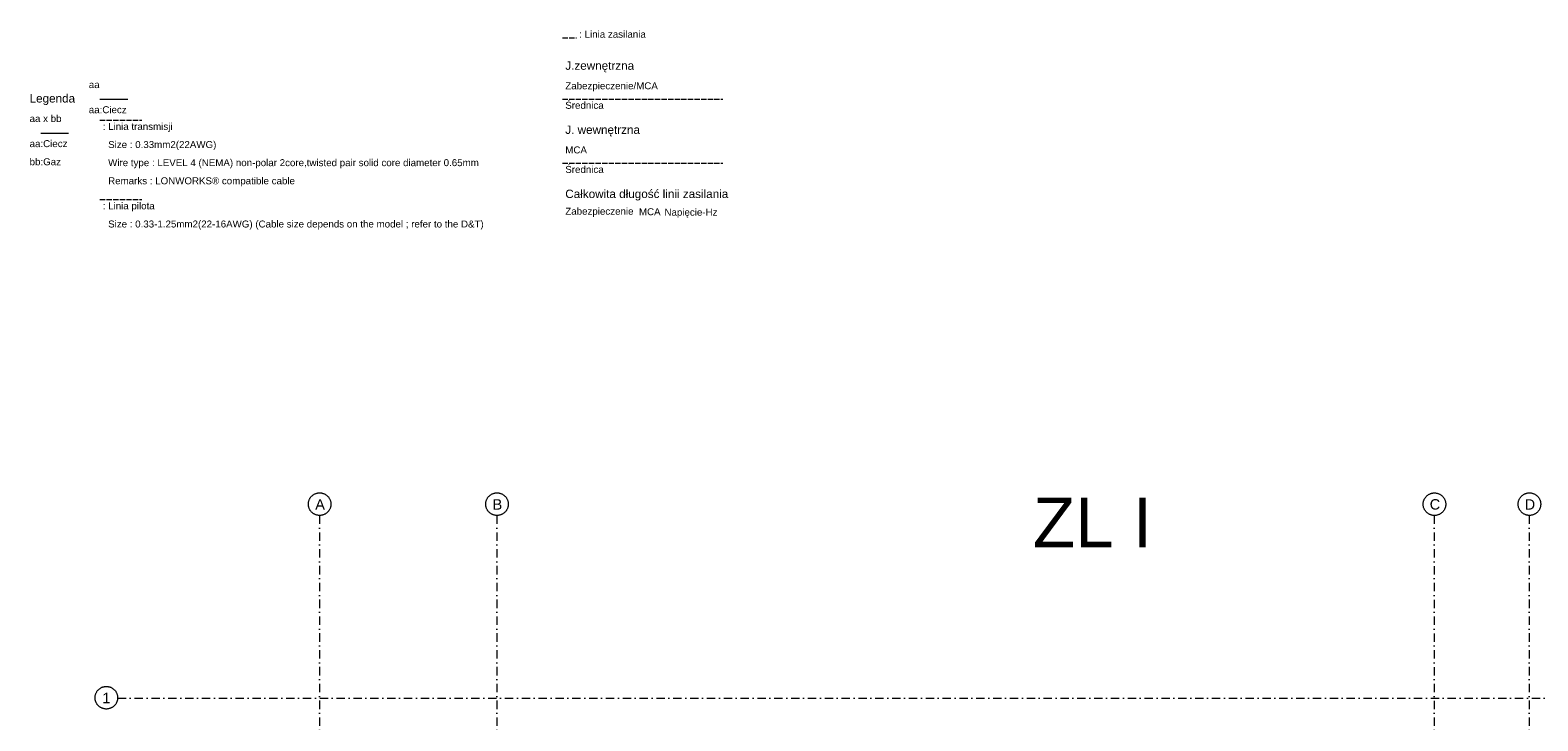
# Model space of a CAD drawing. Header units: centimetres. Extents: x -122 to 72759, y 3298 to 43172.
# Tile 91 of 243: x 34277 to 36561, y 12532 to 13578. Entities that reach past the tile are written whole.
import ezdxf

# ---------------------------------------------------------------- set-up
doc = ezdxf.new("R2010")
doc.units = ezdxf.units.CM
doc.header["$MEASUREMENT"] = 0
doc.linetypes.add('_DASH', pattern=[10, 8, -2])
doc.linetypes.add('DASHDOT', pattern=[25.4, 12.7, -6.35, 0, -6.35])
doc.layers.get('0').update_dxf_attribs({"lineweight": 5})
for name, color, linetype, lineweight in [('0-OSIE', 7, 'DASHDOT', 5), ('wymiarowanie', 7, 'Continuous', 5), ('ZZZ_Xref', 7, 'Continuous', 5)]:
    doc.layers.add(name, color=color, linetype=linetype, lineweight=lineweight)
doc.styles.get("Standard").update_dxf_attribs({"font": 'ARIAL.TTF'})

# ---------------------------------------------------------------- blocks, each defined once
blk = doc.blocks.new('G$CA1DC9C89')
at = {"layer": '0-OSIE', "lineweight": 5}
for points in [[(69.2, 2227.7), (69.2, -10.4)], [(337.9, 2227.7), (337.9, -10.4)], [(1758, 2227.6), (1758, 1042.9)], [(1902, 2227.7), (1902, -10.4)], [(-236.3, 1951.1), (4272.1, 1951.1)]]:
    blk.add_lwpolyline(points, dxfattribs=at)
at = {"layer": '0-OSIE', "lineweight": 5, "ltscale": 40}
for centre in [(69.6, 2244.9), (338.3, 2244.9), (1758.4, 2244.8), (1902.3, 2244.9), (-253.5, 1951.6)]:
    blk.add_circle(centre, 17.1, dxfattribs=at)
at = {"layer": '0-OSIE', "lineweight": 5, "ltscale": 40, "char_height": 15.75, "attachment_point": 7, "rotation": 0}
for s, insert in [('\\pxqc;A', (51.1, 2236.6)), ('\\pxqc;B', (319.8, 2236.6)), ('\\pxqc;C', (1740, 2236.5)), ('\\pxqc;D', (1883.9, 2236.6)), ('\\pxqc;1', (-272.7, 1943.3))]:
    blk.add_mtext_dynamic_manual_height_columns(s, width=38.333, gutter_width=12.5, heights=[17.6], dxfattribs=dict(at, insert=insert))
at = {"layer": 'wymiarowanie', "lineweight": 5, "ltscale": 0.5, "insert": (1240.4, 2217.2), "char_height": 75, "attachment_point": 5, "rotation": 359.9991, "bg_fill": 3, "box_fill_scale": 1.1, "bg_fill_color": 256, "bg_fill_true_color": 13158600, "bg_fill_transparency": 0}
blk.add_mtext('\\A1;ZL I', dxfattribs=at)

msp = doc.modelspace()

# ---------------------------------------------------------------- block references
at = {"layer": 'ZZZ_Xref'}
msp.add_blockref('G$CA1DC9C89', (34646.15529, 10615.38849), dxfattribs=at)

# ---------------------------------------------------------------- next in the draw order: linework, layer by layer
at = {"color": 1, "linetype": '_DASH'}
for p, q in [((35083.67799, 13567.0088), (35104.79738, 13567.0088)), ((35083.67799, 13474.08345), (35326.55105, 13474.08345)), ((35083.67799, 13376.93422), (35326.55105, 13376.93422))]:
    msp.add_line(p, q, dxfattribs=at)
at = {"color": 5}
for p, q in [((34382.9495, 13473.77256), (34425.18829, 13473.77256)), ((34293.27644, 13422.35358), (34335.51523, 13422.35358))]:
    msp.add_line(p, q, dxfattribs=at)
at = {"color": 3, "linetype": '_DASH'}
msp.add_line((34382.9495, 13442.09347), (34446.30769, 13442.09347), dxfattribs=at)
at = {"color": 5, "linetype": '_DASH'}
msp.add_line((34382.9495, 13321.7129), (34446.30769, 13321.7129), dxfattribs=at)

# ---------------------------------------------------------------- next in the draw order: texts
at = {"color": 7, "attachment_point": 1}
for s, insert, char_height in [('{\\fArial|i0|b0;: Linia zasilania}', (35109.02126, 13577.56849), 10.5596986), ('{\\fArial|i0|b0;J.zewnętrzna}', (35087.90187, 13531.10582), 12.6716383), ('{\\fArial|i0|b0;aa}', (34366.05398, 13501.22778), 10.5596986), ('{\\fArial|i0|b0;Zabezpieczenie/MCA}', (35087.90187, 13499.42673), 10.5596986), ('{\\fArial|i0|b0;Legenda}', (34276.38092, 13481.4879), 12.6716383), ('{\\fArial|i0|b0;aa:Ciecz}', (34366.05398, 13463.21287), 10.5596986), ('{\\fArial|i0|b0;Średnica}', (35087.90187, 13469.85957), 10.5596986), ('{\\fArial|i0|b0;aa x bb}', (34276.38092, 13449.8088), 10.5596986), ('{\\fArial|i0|b0;: Linia transmisji}', (34387.17338, 13437.86959), 10.5596986), ('{\\fArial|i0|b0;J. wewnętrzna}', (35087.90187, 13433.95659), 12.6716383), ('{\\fArial|i0|b0;aa:Ciecz}', (34276.38092, 13411.79388), 10.5596986), ('{\\fArial|i0|b0;  Size : 0.33mm2(22AWG)}', (34387.17338, 13410.41437), 10.5596986), ('{\\fArial|i0|b0;bb:Gaz}', (34276.38092, 13384.33867), 10.5596986), ('{\\fArial|i0|b0;  Wire type : LEVEL 4 (NEMA) non-polar 2core,twisted pair solid core diameter 0.65mm}', (34387.17338, 13382.95916), 10.5596986), ('{\\fArial|i0|b0;MCA}', (35087.90187, 13402.2775), 10.5596986), ('{\\fArial|i0|b0;Średnica}', (35087.90187, 13372.71034), 10.5596986), ('{\\fArial|i0|b0;  Remarks : LONWORKS® compatible cable}', (34387.17338, 13355.50394), 10.5596986), ('{\\fArial|i0|b0;Całkowita długość linii zasilania}', (35087.90187, 13336.80737), 12.6716383), ('{\\fArial|i0|b0;: Linia pilota}', (34387.17338, 13317.48902), 10.5596986), ('{\\fArial|i0|b0;Zabezpieczenie}', (35087.90187, 13309.35215), 10.5596986), ('{\\fArial|i0|b0;MCA}', (35199.45489, 13308.61683), 10.5596986), ('{\\fArial|i0|b0;Napięcie-Hz}', (35238.12262, 13307.90976), 10.5596986), ('{\\fArial|i0|b0;  Size : 0.33-1.25mm2(22-16AWG) (Cable size depends on the model ; refer to the D&T)}', (34387.17338, 13290.03381), 10.5596986)]:
    msp.add_mtext(s, dxfattribs=dict(at, insert=insert, char_height=char_height))

doc.saveas('drawing.dxf')
